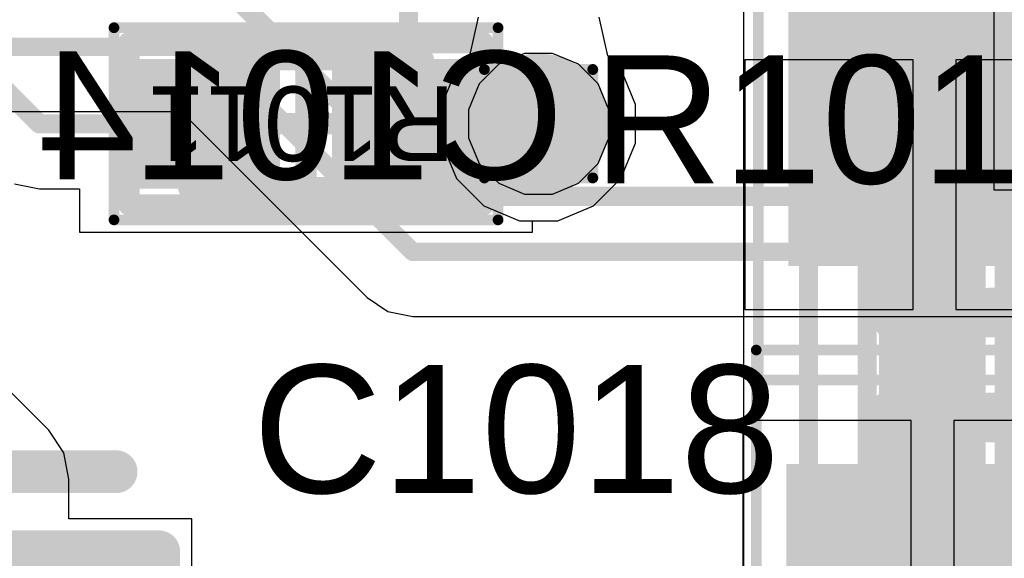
# Model space of a CAD drawing. Header units: inches. Extents: x -6 to 11.2, y -2.2 to 8.3.
# Tile 167 of 256: x 2.309 to 2.4907, y 1.2002 to 1.2995. Entities that reach past the tile are written whole.
import ezdxf

# ---------------------------------------------------------------- set-up
doc = ezdxf.new("R2010")
doc.units = ezdxf.units.IN
doc.header["$MEASUREMENT"] = 0
for name, color, linetype in [('Board Layer Stack Bottom Overlay', 54, 'Continuous'), ('Board Layer Stack Bottom Solder', 6, 'Continuous'), ('Bottom Comp Body -Top13)-Comp Body -Bot14)', 56, 'Continuous'), ('Bottom Courtyard -Top15)-Courtyard -Bot16)', 56, 'Continuous'), ('Bottom Paste', 16, 'Continuous'), ('Drill Drawing', 1, 'Continuous'), ('Layer  6- Inner', 156, 'Continuous'), ('Layer 1- Top', 1, 'Continuous'), ('Layer 2- GND', 16, 'Continuous'), ('Layer 3- Inner', 16, 'Continuous'), ('Layer 4- Inner', 76, 'Continuous'), ('Layer 5- Inner', 90, 'Continuous'), ('Layer 7- PWR', 76, 'Continuous'), ('Layer 8- Bottom', 5, 'Continuous'), ('Top Assembly', 56, 'Continuous'), ('Top Comp Body -Top13)-Comp Body -Bot14)', 56, 'Continuous'), ('Top Comp Outline -Top11)-Comp Outline -Bot12)', 56, 'Continuous'), ('Top Courtyard -Top15)-Courtyard -Bot16)', 56, 'Continuous'), ('Top Overlay', 2, 'Continuous'), ('Top Paste', 8, 'Continuous'), ('Top Solder', 216, 'Continuous'), ('Via Holes', 16, 'Continuous')]:
    doc.layers.add(name, color=color, linetype=linetype)
doc.styles.add('Arial', font='txt', dxfattribs={"height": 0.2})

# ---------------------------------------------------------------- blocks, each defined once
blk = doc.blocks.new('L15006_M_____B_134')
at = {"layer": 'Board Layer Stack Bottom Solder'}
blk.add_hatch(color=6, dxfattribs=at).paths.add_polyline_path([(-0.08697, -0.04197), (-0.08697, 0.04197), (-0.03303, 0.04197), (-0.03303, -0.04197)])
at = {"layer": 'Bottom Paste'}
blk.add_hatch(color=16, dxfattribs=at).paths.add_polyline_path([(-0.085, -0.04), (-0.085, 0.04), (-0.035, 0.04), (-0.035, -0.04)])
at = {"layer": 'Layer 8- Bottom'}
blk.add_hatch(color=7, dxfattribs=at).paths.add_polyline_path([(-0.085, -0.04), (-0.085, 0.04), (-0.035, 0.04), (-0.035, -0.04)])
at = {"layer": 'Board Layer Stack Bottom Overlay'}
blk.add_lwpolyline([(-0.05, -0.05, 0.008, 0.008, 0), (0.05, -0.05, 0.008, 0.008, 0)], format="xyseb", dxfattribs=at)
blk.add_lwpolyline([(-0.052, -0.05, 0.004, 0.004, 1), (-0.048, -0.05, 0.004, 0.004, 1)], format="xyseb", close=True, dxfattribs=at)
at = {"layer": 'Bottom Comp Body -Top13)-Comp Body -Bot14)'}
for points in [[(-0.0689, -0.05315, 0.00394, 0.00394, 0), (-0.0689, 0.05315, 0.00394, 0.00394, 0)], [(-0.0689, -0.05315, 0.00394, 0.00394, 0), (0.0689, -0.05315, 0.00394, 0.00394, 0)]]:
    blk.add_lwpolyline(points, format="xyseb", dxfattribs=at)
blk.add_lwpolyline([(-0.06988, -0.05315, 0.00197, 0.00197, 1), (-0.06791, -0.05315, 0.00197, 0.00197, 1)], format="xyseb", close=True, dxfattribs=at)
blk.add_lwpolyline([(-0.06988, -0.05315, 0.00197, 0.00197, 1), (-0.06791, -0.05315, 0.00197, 0.00197, 1)], format="xyseb", close=True, dxfattribs=at)
at = {"layer": 'Bottom Courtyard -Top15)-Courtyard -Bot16)'}
for points in [[(-0.09252, -0.06299, 0.00197, 0.00197, 0), (-0.09252, 0.06299, 0.00197, 0.00197, 0)], [(-0.09252, -0.06299, 0.00197, 0.00197, 0), (0.09252, -0.06299, 0.00197, 0.00197, 0)]]:
    blk.add_lwpolyline(points, format="xyseb", dxfattribs=at)
blk.add_lwpolyline([(-0.09301, -0.06299, 0.000984, 0.000984, 1), (-0.09203, -0.06299, 0.000984, 0.000984, 1)], format="xyseb", close=True, dxfattribs=at)
blk.add_lwpolyline([(-0.09301, -0.06299, 0.000984, 0.000984, 1), (-0.09203, -0.06299, 0.000984, 0.000984, 1)], format="xyseb", close=True, dxfattribs=at)
blk = doc.blocks.new('L15006_M_____B_135')
at = {"layer": 'Board Layer Stack Bottom Solder'}
blk.add_hatch(color=6, dxfattribs=at).paths.add_polyline_path([(-0.08697, -0.04197), (-0.08697, 0.04197), (-0.03303, 0.04197), (-0.03303, -0.04197)])
at = {"layer": 'Bottom Paste'}
blk.add_hatch(color=16, dxfattribs=at).paths.add_polyline_path([(-0.085, -0.04), (-0.085, 0.04), (-0.035, 0.04), (-0.035, -0.04)])
at = {"layer": 'Layer 8- Bottom'}
blk.add_hatch(color=7, dxfattribs=at).paths.add_polyline_path([(-0.085, -0.04), (-0.085, 0.04), (-0.035, 0.04), (-0.035, -0.04)])
at = {"layer": 'Board Layer Stack Bottom Overlay'}
blk.add_lwpolyline([(-0.05, 0.05, 0.008, 0.008, 0), (0.05, 0.05, 0.008, 0.008, 0)], format="xyseb", dxfattribs=at)
blk.add_lwpolyline([(-0.052, 0.05, 0.004, 0.004, 1), (-0.048, 0.05, 0.004, 0.004, 1)], format="xyseb", close=True, dxfattribs=at)
at = {"layer": 'Bottom Comp Body -Top13)-Comp Body -Bot14)'}
for points in [[(-0.0689, -0.05315, 0.00394, 0.00394, 0), (-0.0689, 0.05315, 0.00394, 0.00394, 0)], [(-0.0689, 0.05315, 0.00394, 0.00394, 0), (0.0689, 0.05315, 0.00394, 0.00394, 0)]]:
    blk.add_lwpolyline(points, format="xyseb", dxfattribs=at)
blk.add_lwpolyline([(-0.06988, 0.05315, 0.00197, 0.00197, 1), (-0.06791, 0.05315, 0.00197, 0.00197, 1)], format="xyseb", close=True, dxfattribs=at)
blk.add_lwpolyline([(-0.06988, 0.05315, 0.00197, 0.00197, 1), (-0.06791, 0.05315, 0.00197, 0.00197, 1)], format="xyseb", close=True, dxfattribs=at)
at = {"layer": 'Bottom Courtyard -Top15)-Courtyard -Bot16)'}
for points in [[(-0.09252, -0.06299, 0.00197, 0.00197, 0), (-0.09252, 0.06299, 0.00197, 0.00197, 0)], [(-0.09252, 0.06299, 0.00197, 0.00197, 0), (0.09252, 0.06299, 0.00197, 0.00197, 0)]]:
    blk.add_lwpolyline(points, format="xyseb", dxfattribs=at)
blk.add_lwpolyline([(-0.09301, 0.06299, 0.000984, 0.000984, 1), (-0.09203, 0.06299, 0.000984, 0.000984, 1)], format="xyseb", close=True, dxfattribs=at)
blk.add_lwpolyline([(-0.09301, 0.06299, 0.000984, 0.000984, 1), (-0.09203, 0.06299, 0.000984, 0.000984, 1)], format="xyseb", close=True, dxfattribs=at)
blk = doc.blocks.new('FP_ABM8_MFG_151')
at = {"layer": 'Top Assembly'}
for points in [[(-0.0748, 0.05906, 0.00787, 0.00787, 0), (0.0748, 0.05906, 0.00787, 0.00787, 0)], [(0.0748, -0.05906, 0.00787, 0.00787, 0), (0.0748, 0.05906, 0.00787, 0.00787, 0)]]:
    blk.add_lwpolyline(points, format="xyseb", dxfattribs=at)
blk.add_lwpolyline([(0.07283, 0.05906, 0.00394, 0.00394, 1), (0.07677, 0.05906, 0.00394, 0.00394, 1)], format="xyseb", close=True, dxfattribs=at)
blk.add_lwpolyline([(0.07283, 0.05906, 0.00394, 0.00394, 1), (0.07677, 0.05906, 0.00394, 0.00394, 1)], format="xyseb", close=True, dxfattribs=at)
at = {"layer": 'Top Courtyard -Top15)-Courtyard -Bot16)'}
for points in [[(-0.0748, 0.05906, 0.00787, 0.00787, 0), (0.0748, 0.05906, 0.00787, 0.00787, 0)], [(0.0748, -0.05906, 0.00787, 0.00787, 0), (0.0748, 0.05906, 0.00787, 0.00787, 0)]]:
    blk.add_lwpolyline(points, format="xyseb", dxfattribs=at)
blk.add_lwpolyline([(0.07283, 0.05906, 0.00394, 0.00394, 1), (0.07677, 0.05906, 0.00394, 0.00394, 1)], format="xyseb", close=True, dxfattribs=at)
blk.add_lwpolyline([(0.07283, 0.05906, 0.00394, 0.00394, 1), (0.07677, 0.05906, 0.00394, 0.00394, 1)], format="xyseb", close=True, dxfattribs=at)
at = {"layer": 'Top Overlay'}
blk.add_lwpolyline([(-0.06693, 0.07382, 0.00787, 0.00787, 0), (0.06693, 0.07382, 0.00787, 0.00787, 0)], format="xyseb", dxfattribs=at)
blk.add_lwpolyline([(0.06496, 0.07382, 0.00394, 0.00394, 1), (0.0689, 0.07382, 0.00394, 0.00394, 1)], format="xyseb", close=True, dxfattribs=at)
blk = doc.blocks.new('SOIC_8___M_______156')
at = {"layer": 'Top Solder'}
blk.add_hatch(color=216, dxfattribs=at).paths.add_polyline_path([(0.06053, -0.15647), (0.06053, -0.06753), (0.08947, -0.06753), (0.08947, -0.15647)])
at = {"layer": 'Top Overlay'}
for points in [[(0.105, 0.1, 0.008, 0.008, 0), (0.105, -0.1, 0.008, 0.008, 0)], [(0.105, -0.1, 0.008, 0.008, 0), (0.095, -0.1, 0.008, 0.008, 0)]]:
    blk.add_lwpolyline(points, format="xyseb", dxfattribs=at)
for points in [[(0.093, -0.1, 0.004, 0.004, 1), (0.097, -0.1, 0.004, 0.004, 1)], [(0.103, -0.1, 0.004, 0.004, 1), (0.107, -0.1, 0.004, 0.004, 1)], [(0.103, -0.1, 0.004, 0.004, 1), (0.107, -0.1, 0.004, 0.004, 1)]]:
    blk.add_lwpolyline(points, format="xyseb", close=True, dxfattribs=at)
blk = doc.blocks.new('L15002_035_274')
at = {"layer": 'Layer 1- Top'}
for points in [[(-0.03179, 0.01), (-0.00679, 0.01), (-0.00679, -0.01), (-0.03179, -0.01)], [(0.00679, 0.01), (0.03179, 0.01), (0.03179, -0.01), (0.00679, -0.01)]]:
    blk.add_hatch(color=7, dxfattribs=at).paths.add_polyline_path(points)
at = {"layer": 'Top Paste'}
for points in [[(-0.03179, 0.01), (-0.00679, 0.01), (-0.00679, -0.01), (-0.03179, -0.01)], [(0.00679, 0.01), (0.03179, 0.01), (0.03179, -0.01), (0.00679, -0.01)]]:
    blk.add_hatch(color=8, dxfattribs=at).paths.add_polyline_path(points)
at = {"layer": 'Top Solder'}
for points in [[(-0.03376, 0.01197), (-0.00482, 0.01197), (-0.00482, -0.01197), (-0.03376, -0.01197)], [(0.00482, 0.01197), (0.03376, 0.01197), (0.03376, -0.01197), (0.00482, -0.01197)]]:
    blk.add_hatch(color=216, dxfattribs=at).paths.add_polyline_path(points)
at = {"layer": 'Top Comp Body -Top13)-Comp Body -Bot14)'}
for points in [[(-0.02165, 0.01181, 0.00394, 0.00394, 0), (-0.02165, -0.01181, 0.00394, 0.00394, 0)], [(0.02165, 0.01181, 0.00394, 0.00394, 0), (-0.02165, 0.01181, 0.00394, 0.00394, 0)], [(0.02165, 0.01181, 0.00394, 0.00394, 0), (0.02165, -0.01181, 0.00394, 0.00394, 0)], [(0.02165, -0.01181, 0.00394, 0.00394, 0), (-0.02165, -0.01181, 0.00394, 0.00394, 0)]]:
    blk.add_lwpolyline(points, format="xyseb", dxfattribs=at)
for points in [[(-0.02264, 0.01181, 0.00197, 0.00197, 1), (-0.02067, 0.01181, 0.00197, 0.00197, 1)], [(-0.02264, 0.01181, 0.00197, 0.00197, 1), (-0.02067, 0.01181, 0.00197, 0.00197, 1)], [(0.02067, 0.01181, 0.00197, 0.00197, 1), (0.02264, 0.01181, 0.00197, 0.00197, 1)], [(0.02067, 0.01181, 0.00197, 0.00197, 1), (0.02264, 0.01181, 0.00197, 0.00197, 1)], [(-0.02264, -0.01181, 0.00197, 0.00197, 1), (-0.02067, -0.01181, 0.00197, 0.00197, 1)], [(-0.02264, -0.01181, 0.00197, 0.00197, 1), (-0.02067, -0.01181, 0.00197, 0.00197, 1)], [(0.02067, -0.01181, 0.00197, 0.00197, 1), (0.02264, -0.01181, 0.00197, 0.00197, 1)], [(0.02067, -0.01181, 0.00197, 0.00197, 1), (0.02264, -0.01181, 0.00197, 0.00197, 1)]]:
    blk.add_lwpolyline(points, format="xyseb", close=True, dxfattribs=at)
at = {"layer": 'Top Comp Outline -Top11)-Comp Outline -Bot12)'}
for points in [[(0.03268, 0.01496, 0.00394, 0.00394, 0), (-0.03268, 0.01496, 0.00394, 0.00394, 0)], [(-0.03268, 0.01496, 0.00394, 0.00394, 0), (-0.03268, -0.01496, 0.00394, 0.00394, 0)], [(0.03268, 0.01496, 0.00394, 0.00394, 0), (0.03268, -0.01496, 0.00394, 0.00394, 0)], [(0.03268, -0.01496, 0.00394, 0.00394, 0), (-0.03268, -0.01496, 0.00394, 0.00394, 0)]]:
    blk.add_lwpolyline(points, format="xyseb", dxfattribs=at)
for points in [[(-0.03366, 0.01496, 0.00197, 0.00197, 1), (-0.03169, 0.01496, 0.00197, 0.00197, 1)], [(-0.03366, 0.01496, 0.00197, 0.00197, 1), (-0.03169, 0.01496, 0.00197, 0.00197, 1)], [(0.03169, 0.01496, 0.00197, 0.00197, 1), (0.03366, 0.01496, 0.00197, 0.00197, 1)], [(0.03169, 0.01496, 0.00197, 0.00197, 1), (0.03366, 0.01496, 0.00197, 0.00197, 1)], [(-0.03366, -0.01496, 0.00197, 0.00197, 1), (-0.03169, -0.01496, 0.00197, 0.00197, 1)], [(-0.03366, -0.01496, 0.00197, 0.00197, 1), (-0.03169, -0.01496, 0.00197, 0.00197, 1)], [(0.03169, -0.01496, 0.00197, 0.00197, 1), (0.03366, -0.01496, 0.00197, 0.00197, 1)], [(0.03169, -0.01496, 0.00197, 0.00197, 1), (0.03366, -0.01496, 0.00197, 0.00197, 1)]]:
    blk.add_lwpolyline(points, format="xyseb", close=True, dxfattribs=at)
at = {"layer": 'Top Courtyard -Top15)-Courtyard -Bot16)'}
for points in [[(0.03543, 0.01772, 0.00197, 0.00197, 0), (-0.03543, 0.01772, 0.00197, 0.00197, 0)], [(-0.03543, 0.01772, 0.00197, 0.00197, 0), (-0.03543, -0.01772, 0.00197, 0.00197, 0)], [(0.03543, 0.01772, 0.00197, 0.00197, 0), (0.03543, -0.01772, 0.00197, 0.00197, 0)], [(0, 0.01181, 0.00394, 0.00394, 0), (0, -0.01181, 0.00394, 0.00394, 0)], [(0.01181, 0, 0.00394, 0.00394, 0), (-0.01181, 0, 0.00394, 0.00394, 0)], [(0.03543, -0.01772, 0.00197, 0.00197, 0), (-0.03543, -0.01772, 0.00197, 0.00197, 0)]]:
    blk.add_lwpolyline(points, format="xyseb", dxfattribs=at)
for points in [[(-0.03593, 0.01772, 0.000984, 0.000984, 1), (-0.03494, 0.01772, 0.000984, 0.000984, 1)], [(-0.03593, 0.01772, 0.000984, 0.000984, 1), (-0.03494, 0.01772, 0.000984, 0.000984, 1)], [(0.03494, 0.01772, 0.000984, 0.000984, 1), (0.03593, 0.01772, 0.000984, 0.000984, 1)], [(0.03494, 0.01772, 0.000984, 0.000984, 1), (0.03593, 0.01772, 0.000984, 0.000984, 1)], [(-0.00098, 0.01181, 0.00197, 0.00197, 1), (0.00098, 0.01181, 0.00197, 0.00197, 1)], [(-0.0128, 0, 0.00197, 0.00197, 1), (-0.01083, 0, 0.00197, 0.00197, 1)], [(0.01083, 0, 0.00197, 0.00197, 1), (0.0128, 0, 0.00197, 0.00197, 1)], [(-0.00098, -0.01181, 0.00197, 0.00197, 1), (0.00098, -0.01181, 0.00197, 0.00197, 1)], [(-0.03593, -0.01772, 0.000984, 0.000984, 1), (-0.03494, -0.01772, 0.000984, 0.000984, 1)], [(-0.03593, -0.01772, 0.000984, 0.000984, 1), (-0.03494, -0.01772, 0.000984, 0.000984, 1)], [(0.03494, -0.01772, 0.000984, 0.000984, 1), (0.03593, -0.01772, 0.000984, 0.000984, 1)], [(0.03494, -0.01772, 0.000984, 0.000984, 1), (0.03593, -0.01772, 0.000984, 0.000984, 1)]]:
    blk.add_lwpolyline(points, format="xyseb", close=True, dxfattribs=at)
at = {"layer": 'Top Overlay'}
for points in [[(0.01988, 0.01614, 0.00394, 0.00394, 0), (-0.0187, 0.01614, 0.00394, 0.00394, 0)], [(0.01988, -0.01614, 0.00394, 0.00394, 0), (-0.0187, -0.01614, 0.00394, 0.00394, 0)]]:
    blk.add_lwpolyline(points, format="xyseb", dxfattribs=at)
for points in [[(-0.01969, 0.01614, 0.00197, 0.00197, 1), (-0.01772, 0.01614, 0.00197, 0.00197, 1)], [(0.0189, 0.01614, 0.00197, 0.00197, 1), (0.02087, 0.01614, 0.00197, 0.00197, 1)], [(-0.01969, -0.01614, 0.00197, 0.00197, 1), (-0.01772, -0.01614, 0.00197, 0.00197, 1)], [(0.0189, -0.01614, 0.00197, 0.00197, 1), (0.02087, -0.01614, 0.00197, 0.00197, 1)]]:
    blk.add_lwpolyline(points, format="xyseb", close=True, dxfattribs=at)
at = {"layer": 'Top Comp Outline -Top11)-Comp Outline -Bot12)', "style": 'Arial'}
blk.add_text('R1011', height=0.01378, dxfattribs=at).set_placement((-0.02755, -0.00689))

msp = doc.modelspace()

# ---------------------------------------------------------------- hatches: boundary and pattern name
at = {"layer": 'Layer 1- Top'}
h = msp.add_hatch(color=7, dxfattribs=at)
edge = h.paths.add_edge_path()
edge.add_arc((2.40472, 1.28032), 0.00787, 0, 360)
at = {"layer": 'Layer 2- GND'}
h = msp.add_hatch(color=7, dxfattribs=at)
edge = h.paths.add_edge_path()
edge.add_arc((2.40472, 1.28032), 0.01295, 0, 360)
at = {"layer": 'Layer 3- Inner'}
h = msp.add_hatch(color=7, dxfattribs=at)
edge = h.paths.add_edge_path()
edge.add_arc((2.40472, 1.28032), 0.00787, 0, 360)
at = {"layer": 'Layer 7- PWR'}
h = msp.add_hatch(color=7, dxfattribs=at)
edge = h.paths.add_edge_path()
edge.add_arc((2.40472, 1.28032), 0.01295, 0, 360)
at = {"layer": 'Layer 8- Bottom'}
h = msp.add_hatch(color=7, dxfattribs=at)
edge = h.paths.add_edge_path()
edge.add_arc((2.40472, 1.28032), 0.00787, 0, 360)
at = {"layer": 'Via Holes'}
h = msp.add_hatch(color=7, dxfattribs=at)
edge = h.paths.add_edge_path()
edge.add_arc((2.40472, 1.28032), 0.00295, 0, 360)

# ---------------------------------------------------------------- linework, layer by layer
at = {"layer": 'Drill Drawing'}
for points in [[(2.39472, 1.29032, 0.002, 0.002, 0), (2.41472, 1.29032, 0.002, 0.002, 0)], [(2.39472, 1.27032, 0.002, 0.002, 0), (2.39472, 1.29032, 0.002, 0.002, 0)], [(2.41472, 1.27032, 0.002, 0.002, 0), (2.41472, 1.29032, 0.002, 0.002, 0)], [(2.39472, 1.27032, 0.002, 0.002, 0), (2.41472, 1.27032, 0.002, 0.002, 0)]]:
    msp.add_lwpolyline(points, format="xyseb", dxfattribs=at)
for points in [[(2.39422, 1.29032, 0.001, 0.001, 1), (2.39522, 1.29032, 0.001, 0.001, 1)], [(2.39422, 1.29032, 0.001, 0.001, 1), (2.39522, 1.29032, 0.001, 0.001, 1)], [(2.41422, 1.29032, 0.001, 0.001, 1), (2.41522, 1.29032, 0.001, 0.001, 1)], [(2.41422, 1.29032, 0.001, 0.001, 1), (2.41522, 1.29032, 0.001, 0.001, 1)], [(2.39422, 1.27032, 0.001, 0.001, 1), (2.39522, 1.27032, 0.001, 0.001, 1)], [(2.39422, 1.27032, 0.001, 0.001, 1), (2.39522, 1.27032, 0.001, 0.001, 1)], [(2.41422, 1.27032, 0.001, 0.001, 1), (2.41522, 1.27032, 0.001, 0.001, 1)], [(2.41422, 1.27032, 0.001, 0.001, 1), (2.41522, 1.27032, 0.001, 0.001, 1)]]:
    msp.add_lwpolyline(points, format="xyseb", close=True, dxfattribs=at)
at = {"layer": 'Layer  6- Inner'}
for p, q in [((2.40215, 1.29327), (2.39739, 1.2913)), ((2.4073, 1.29327), (2.40215, 1.29327)), ((2.41206, 1.2913), (2.4073, 1.29327)), ((2.39739, 1.2913), (2.39374, 1.28765)), ((2.41571, 1.28765), (2.41206, 1.2913)), ((2.39374, 1.28765), (2.39177, 1.28289)), ((2.41768, 1.28289), (2.41571, 1.28765)), ((2.39177, 1.28289), (2.39177, 1.27774)), ((2.41768, 1.27774), (2.41768, 1.28289)), ((2.39177, 1.27774), (2.39374, 1.27298)), ((2.41571, 1.27298), (2.41768, 1.27774)), ((2.39374, 1.27298), (2.39739, 1.26933)), ((2.41206, 1.26933), (2.41571, 1.27298)), ((2.39739, 1.26933), (2.40215, 1.26736)), ((2.4073, 1.26736), (2.41206, 1.26933)), ((2.40215, 1.26736), (2.4073, 1.26736))]:
    msp.add_line(p, q, dxfattribs=at)
at = {"layer": 'Layer 1- Top'}
for p, q in [((2.48877, 1.26804), (2.48877, 1.38473)), ((2.44253, 1.31648), (2.44253, 0.47382)), ((2.41748, 1.29284), (2.41587, 1.3)), ((2.41988, 1.29044), (2.41748, 1.29284)), ((2.4226, 1.28387), (2.41988, 1.29044)), ((2.4226, 1.27676), (2.4226, 1.28387)), ((2.41988, 1.27019), (2.4226, 1.27676)), ((2.41485, 1.26516), (2.41988, 1.27019)), ((2.30801, 1.26923), (2.3126, 1.26831)), ((2.3126, 1.26831), (2.32002, 1.26831)), ((2.32002, 1.26831), (2.32002, 1.26031)), ((2.49941, 1.26804), (2.48877, 1.26804)), ((2.40828, 1.26244), (2.41485, 1.26516)), ((2.4036, 1.26031), (2.4036, 1.26244)), ((2.4036, 1.26244), (2.40828, 1.26244)), ((2.32002, 1.26031), (2.4036, 1.26031)), ((2.31433, 1.22378), (2.30507, 1.23303)), ((2.31709, 1.21964), (2.31433, 1.22378)), ((2.31806, 1.21476), (2.31709, 1.21964)), ((2.31806, 1.20744), (2.31806, 1.21476)), ((2.34071, 1.20744), (2.31806, 1.20744)), ((2.34071, 1.19661), (2.34071, 1.20744))]:
    msp.add_line(p, q, dxfattribs=at)
for points in [[(2.45453, 0.47382, 0.00354, 0.00354, 0), (2.45453, 1.56713, 0.00354, 0.00354, 0)], [(2.46535, 0.94094, 0.00354, 0.00354, 0), (2.46535, 1.56654, 0.00354, 0.00354, 0)], [(2.47677, 1.14021, 0.00354, 0.00354, 0), (2.47677, 1.55866, 0.00354, 0.00354, 0)], [(2.28622, 1.30669, 0.00354, 0.00354, 0), (2.3126, 1.28031, 0.00354, 0.00354, 0)], [(2.40236, 1.28031, 0.00339, 0.00339, 0), (2.40315, 1.2811, 0.00339, 0.00339, 0)], [(2.3126, 1.28031, 0.00354, 0.00354, 0), (2.34252, 1.28031, 0.00354, 0.00354, 0)], [(2.3811, 1.28031, 0.00339, 0.00339, 0), (2.40236, 1.28031, 0.00339, 0.00339, 0)]]:
    msp.add_lwpolyline(points, format="xyseb", dxfattribs=at)
for points in [[(2.4023, 1.2811, 0.00169, 0.00169, 1), (2.404, 1.2811, 0.00169, 0.00169, 1)], [(2.31171, 1.28031, 0.00177, 0.00177, 1), (2.31348, 1.28031, 0.00177, 0.00177, 1)], [(2.31171, 1.28031, 0.00177, 0.00177, 1), (2.31348, 1.28031, 0.00177, 0.00177, 1)], [(2.34163, 1.28031, 0.00177, 0.00177, 1), (2.34341, 1.28031, 0.00177, 0.00177, 1)], [(2.38026, 1.28031, 0.00169, 0.00169, 1), (2.38195, 1.28031, 0.00169, 0.00169, 1)], [(2.40152, 1.28031, 0.00169, 0.00169, 1), (2.40321, 1.28031, 0.00169, 0.00169, 1)], [(2.40152, 1.28031, 0.00169, 0.00169, 1), (2.40321, 1.28031, 0.00169, 0.00169, 1)]]:
    msp.add_lwpolyline(points, format="xyseb", close=True, dxfattribs=at)
at = {"layer": 'Layer 3- Inner'}
for p, q in [((2.14606, 1.28257), (2.33876, 1.28257)), ((2.33876, 1.28257), (2.37307, 1.24826)), ((2.37307, 1.24826), (2.37693, 1.24568)), ((2.37693, 1.24568), (2.3815, 1.24477)), ((2.3815, 1.24477), (2.53071, 1.24477))]:
    msp.add_line(p, q, dxfattribs=at)
for points in [[(2.38071, 1.2874, 0.00354, 0.00354, 0), (2.38071, 1.35276, 0.00354, 0.00354, 0)], [(2.34724, 1.30512, 0.00354, 0.00354, 0), (2.38543, 1.26693, 0.00354, 0.00354, 0)], [(2.14606, 1.29449, 0.00339, 0.00339, 0), (2.3437, 1.29449, 0.00339, 0.00339, 0)], [(2.3437, 1.29449, 0.00339, 0.00339, 0), (2.3815, 1.25669, 0.00339, 0.00339, 0)], [(2.38071, 1.2874, 0.00354, 0.00354, 0), (2.3878, 1.28032, 0.00354, 0.00354, 0)], [(2.3878, 1.28032, 0.00354, 0.00354, 0), (2.40157, 1.28032, 0.00354, 0.00354, 0)], [(2.40157, 1.28032, 0.00354, 0.00354, 0), (2.40236, 1.27953, 0.00354, 0.00354, 0)], [(2.38543, 1.26693, 0.00354, 0.00354, 0), (2.5122, 1.26693, 0.00354, 0.00354, 0)], [(2.3815, 1.25669, 0.00339, 0.00339, 0), (2.53071, 1.25669, 0.00339, 0.00339, 0)]]:
    msp.add_lwpolyline(points, format="xyseb", dxfattribs=at)
for points in [[(2.34285, 1.29449, 0.00169, 0.00169, 1), (2.34455, 1.29449, 0.00169, 0.00169, 1)], [(2.34285, 1.29449, 0.00169, 0.00169, 1), (2.34455, 1.29449, 0.00169, 0.00169, 1)], [(2.37982, 1.2874, 0.00177, 0.00177, 1), (2.38159, 1.2874, 0.00177, 0.00177, 1)], [(2.37982, 1.2874, 0.00177, 0.00177, 1), (2.38159, 1.2874, 0.00177, 0.00177, 1)], [(2.38691, 1.28032, 0.00177, 0.00177, 1), (2.38868, 1.28032, 0.00177, 0.00177, 1)], [(2.38691, 1.28032, 0.00177, 0.00177, 1), (2.38868, 1.28032, 0.00177, 0.00177, 1)], [(2.40069, 1.28032, 0.00177, 0.00177, 1), (2.40246, 1.28032, 0.00177, 0.00177, 1)], [(2.40069, 1.28032, 0.00177, 0.00177, 1), (2.40246, 1.28032, 0.00177, 0.00177, 1)], [(2.40148, 1.27953, 0.00177, 0.00177, 1), (2.40325, 1.27953, 0.00177, 0.00177, 1)], [(2.38455, 1.26693, 0.00177, 0.00177, 1), (2.38632, 1.26693, 0.00177, 0.00177, 1)], [(2.38455, 1.26693, 0.00177, 0.00177, 1), (2.38632, 1.26693, 0.00177, 0.00177, 1)], [(2.38065, 1.25669, 0.00169, 0.00169, 1), (2.38234, 1.25669, 0.00169, 0.00169, 1)], [(2.38065, 1.25669, 0.00169, 0.00169, 1), (2.38234, 1.25669, 0.00169, 0.00169, 1)]]:
    msp.add_lwpolyline(points, format="xyseb", close=True, dxfattribs=at)
at = {"layer": 'Layer 4- Inner'}
for p, q in [((2.40215, 1.29327), (2.39739, 1.2913)), ((2.4073, 1.29327), (2.40215, 1.29327)), ((2.41206, 1.2913), (2.4073, 1.29327)), ((2.39739, 1.2913), (2.39374, 1.28765)), ((2.41571, 1.28765), (2.41206, 1.2913)), ((2.39374, 1.28765), (2.39177, 1.28289)), ((2.41768, 1.28289), (2.41571, 1.28765)), ((2.39177, 1.28289), (2.39177, 1.27774)), ((2.41768, 1.27774), (2.41768, 1.28289)), ((2.39177, 1.27774), (2.39374, 1.27298)), ((2.41571, 1.27298), (2.41768, 1.27774)), ((2.39374, 1.27298), (2.39739, 1.26933)), ((2.41206, 1.26933), (2.41571, 1.27298)), ((2.39739, 1.26933), (2.40215, 1.26736)), ((2.4073, 1.26736), (2.41206, 1.26933)), ((2.40215, 1.26736), (2.4073, 1.26736))]:
    msp.add_line(p, q, dxfattribs=at)
at = {"layer": 'Layer 5- Inner'}
for p, q in [((2.40215, 1.29327), (2.39739, 1.2913)), ((2.4073, 1.29327), (2.40215, 1.29327)), ((2.41206, 1.2913), (2.4073, 1.29327)), ((2.39739, 1.2913), (2.39374, 1.28765)), ((2.41571, 1.28765), (2.41206, 1.2913)), ((2.39374, 1.28765), (2.39177, 1.28289)), ((2.41768, 1.28289), (2.41571, 1.28765)), ((2.39177, 1.28289), (2.39177, 1.27774)), ((2.41768, 1.27774), (2.41768, 1.28289)), ((2.39177, 1.27774), (2.39374, 1.27298)), ((2.41571, 1.27298), (2.41768, 1.27774)), ((2.39374, 1.27298), (2.39739, 1.26933)), ((2.41206, 1.26933), (2.41571, 1.27298)), ((2.39739, 1.26933), (2.40215, 1.26736)), ((2.4073, 1.26736), (2.41206, 1.26933)), ((2.40215, 1.26736), (2.4073, 1.26736))]:
    msp.add_line(p, q, dxfattribs=at)
at = {"layer": 'Layer 8- Bottom'}
for p, q in [((2.39358, 1.3), (2.39197, 1.29284)), ((2.41748, 1.29284), (2.41587, 1.3)), ((2.39197, 1.29284), (2.38957, 1.29044)), ((2.41988, 1.29044), (2.41748, 1.29284)), ((2.47386, 1.29213), (2.4428, 1.29213)), ((2.4428, 1.29213), (2.4428, 1.24606)), ((2.47386, 1.24606), (2.47386, 1.29213)), ((2.5128, 1.29213), (2.48173, 1.29213)), ((2.48173, 1.29213), (2.48173, 1.24606)), ((2.38957, 1.29044), (2.38685, 1.28387)), ((2.4226, 1.28387), (2.41988, 1.29044)), ((2.38685, 1.28387), (2.38685, 1.27676)), ((2.4226, 1.27676), (2.4226, 1.28387)), ((2.38685, 1.27676), (2.38957, 1.27019)), ((2.41988, 1.27019), (2.4226, 1.27676)), ((2.38957, 1.27019), (2.3946, 1.26516)), ((2.41485, 1.26516), (2.41988, 1.27019)), ((2.3946, 1.26516), (2.40117, 1.26244)), ((2.40828, 1.26244), (2.41485, 1.26516)), ((2.40117, 1.26244), (2.40828, 1.26244)), ((2.4428, 1.24606), (2.47386, 1.24606)), ((2.48173, 1.24606), (2.5128, 1.24606)), ((2.47347, 1.22559), (2.4424, 1.22559)), ((2.4424, 1.22559), (2.4424, 1.17953)), ((2.47347, 1.17953), (2.47347, 1.22559)), ((2.5124, 1.22559), (2.48134, 1.22559)), ((2.48134, 1.22559), (2.48134, 1.17953))]:
    msp.add_line(p, q, dxfattribs=at)
for points in [[(2.47819, 1.29724, 0.01969, 0.01969, 0), (2.47819, 1.41417, 0.01969, 0.01969, 0)], [(2.47819, 1.29724, 0.01969, 0.01969, 0), (2.47858, 1.29685, 0.01969, 0.01969, 0)], [(2.4774, 1.17559, 0.01969, 0.01969, 0), (2.4774, 1.29606, 0.01969, 0.01969, 0)], [(2.4778, 1.29606, 0.01969, 0.01969, 0), (2.5028, 1.29606, 0.01969, 0.01969, 0)]]:
    msp.add_lwpolyline(points, format="xyseb", dxfattribs=at)
for points in [[(2.47327, 1.29724, 0.00984, 0.00984, 1), (2.48311, 1.29724, 0.00984, 0.00984, 1)], [(2.47327, 1.29724, 0.00984, 0.00984, 1), (2.48311, 1.29724, 0.00984, 0.00984, 1)], [(2.47366, 1.29685, 0.00984, 0.00984, 1), (2.4835, 1.29685, 0.00984, 0.00984, 1)], [(2.47248, 1.29606, 0.00984, 0.00984, 1), (2.48232, 1.29606, 0.00984, 0.00984, 1)], [(2.47287, 1.29606, 0.00984, 0.00984, 1), (2.48272, 1.29606, 0.00984, 0.00984, 1)]]:
    msp.add_lwpolyline(points, format="xyseb", close=True, dxfattribs=at)

# ---------------------------------------------------------------- block references
for name, p in [('L15006_M_____B_134', (2.5378, 1.29606)), ('L15006_M_____B_135', (2.5374, 1.17559)), ('FP_ABM8_MFG_151', (2.25984, 1.14232))]:
    msp.add_blockref(name, p)
at = {"rotation": 180}
for name, p in [('L15002_035_274', (2.36181, 1.28031)), ('SOIC_8___M_______156', (2.57835, 1.10354))]:
    msp.add_blockref(name, p, dxfattribs=at)

# ---------------------------------------------------------------- texts
at = {"layer": 'Board Layer Stack Bottom Overlay', "style": 'Arial', "text_generation_flag": 2}
msp.add_text('C1014', height=0.023622, dxfattribs=at).set_placement((2.40943, 1.27008))
at = {"layer": 'Top Overlay', "style": 'Arial'}
for s, p in [('R1011', (2.41478, 1.2693)), ('C1018', (2.35199, 1.21221))]:
    msp.add_text(s, height=0.023622, dxfattribs=at).set_placement(p)

doc.saveas('drawing.dxf')
